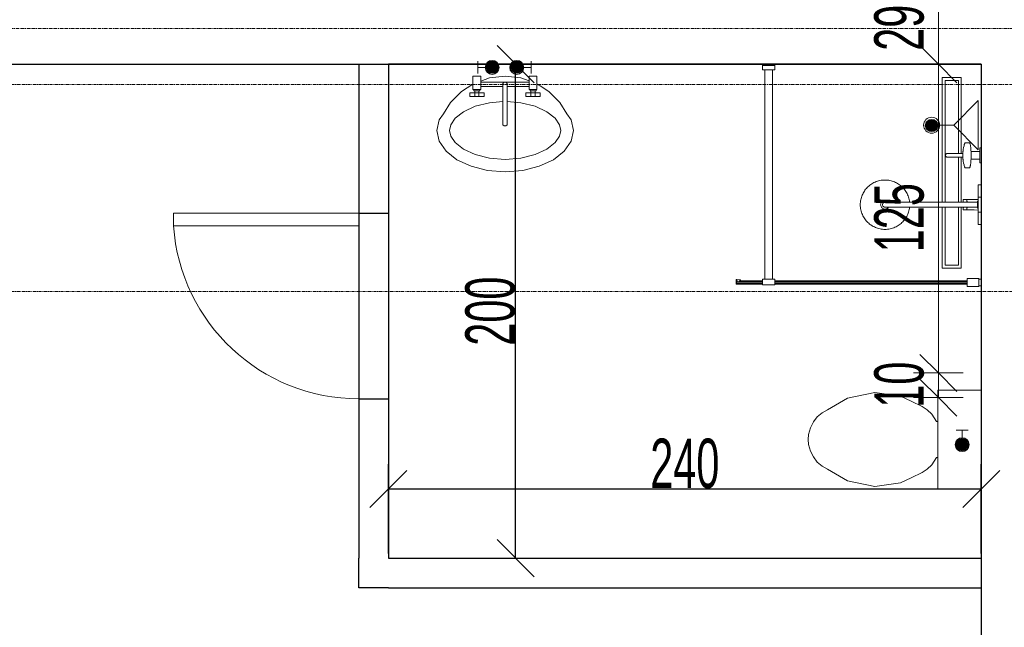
# Model space of a CAD drawing. Header units: millimetres. Extents: x -56965 to 15328, y -25411 to 16900.
# Tile 59 of 69: x -9156 to -5170, y -10734 to -8274. Entities that reach past the tile are written whole.
import ezdxf
from ezdxf.lldxf.tags import DXFTag

# ---------------------------------------------------------------- set-up
doc = ezdxf.new("R2010")
doc.units = ezdxf.units.MM
doc.linetypes.add('Linia siatki', pattern=[22.225, 12.7, -3.175, 3.175, -3.175])
for name, color, linetype, lineweight in [('A-ANNO-DIMS', 7, 'Continuous', 5), ('A-ANNO-DIMS-100', 7, 'Continuous', 5), ('A-DETL-GENF', 7, 'Continuous', 5), ('A-DOOR', 7, 'Continuous', 5), ('A-WALL', 7, 'Continuous', 5), ('IS_Odbiorniki', 7, 'SOLID', 18), ('P-SANR-FIXT', 7, 'Continuous', 5), ('S-GRID', 7, 'Continuous', 5)]:
    doc.layers.add(name, color=color, linetype=linetype, lineweight=lineweight)
doc.layers.add('Default', color=7, linetype='Continuous')
doc.layers.add('IS_Ciepła_woda', color=1, linetype='DASHDOT', lineweight=30, true_color=0xff0000)
doc.styles.add('Arial_4', font='arial.ttf', dxfattribs={"width": 0.6, "height": 200})
tags = doc.linetypes.add('DASHDOT', pattern=[20, 10, -5, 0, -5]).pattern_tags.tags
tags[10:11] = [DXFTag(74, 4), DXFTag(75, 0), DXFTag(340, '0'), DXFTag(46, 0.0), DXFTag(50, 0.0), DXFTag(44, 0.0), DXFTag(45, 0.0)]
tags[8:9] = [DXFTag(74, 4), DXFTag(75, 0), DXFTag(340, '0'), DXFTag(46, 0.0), DXFTag(50, 0.0), DXFTag(44, 0.0), DXFTag(45, 0.0)]
tags[6:7] = [DXFTag(74, 4), DXFTag(75, 0), DXFTag(340, '0'), DXFTag(46, 0.0), DXFTag(50, 0.0), DXFTag(44, 0.0), DXFTag(45, 0.0)]
tags[4:5] = [DXFTag(74, 4), DXFTag(75, 0), DXFTag(340, '0'), DXFTag(46, 0.0), DXFTag(50, 0.0), DXFTag(44, 0.0), DXFTag(45, 0.0)]
tags = doc.linetypes.add('SOLID', pattern=[10, 10, 0]).pattern_tags.tags
tags[6:7] = [DXFTag(74, 4), DXFTag(75, 0), DXFTag(340, '0'), DXFTag(46, 0.0), DXFTag(50, 0.0), DXFTag(44, 0.0), DXFTag(45, 0.0)]
tags[4:5] = [DXFTag(74, 4), DXFTag(75, 0), DXFTag(340, '0'), DXFTag(46, 0.0), DXFTag(50, 0.0), DXFTag(44, 0.0), DXFTag(45, 0.0)]
doc.dimstyles.new('standard_wielkość_otworów', dxfattribs={"dimscale": 304.8, "dimtxt": 204.05188, "dimasz": 0.492126, "dimexe": 0.328084, "dimexo": 0.0625, "dimgap": 0, "dimtad": 1, "dimdec": 0, "dimlfac": 0.1, "dimzin": 0, "dimdsep": 46, "dimtxsty": 'Arial_4', "dimblk1": 'OBLIQUE', "dimblk2": 'OBLIQUE', "dimsah": 1, "dimcen": 0.09, "dimazin": 0, "dimtfac": 1, "dimtdec": 4, "dimtix": 1, "dimtmove": 0, "dimatfit": 3, "dimfxl": 0.328084, "dimfxlon": 1, "dimtvp": 1, "dimtolj": 1, "dimtzin": 0, "dimarcsym": 2})

# ---------------------------------------------------------------- blocks, each defined once
blk = doc.blocks.new('DIMBLOCK250-PARTER')
at = {"layer": 'A-ANNO-DIMS-100', "color": 250, "true_color": 0x303030, "transparency": 16777216}
for p, q in [((-5437.1, -9704.4), (-5512.1, -9629.4)), ((-5437.1, -9704.4), (-5537.1, -9704.4)), ((-5437.1, -9804.4), (-5437.1, -9704.4)), ((-5437.1, -9704.4), (-5362.1, -9779.4)), ((-5437.1, -9704.4), (-5337.1, -9704.4)), ((-5437.1, -9804.4), (-5512.1, -9729.4)), ((-5437.1, -9804.4), (-5537.1, -9804.4)), ((-5437.1, -9804.4), (-5362.1, -9879.4)), ((-5437.1, -9804.4), (-5337.1, -9804.4))]:
    blk.add_line(p, q, dxfattribs=at)
at = {"layer": 'A-ANNO-DIMS-100', "color": 0, "transparency": 16777216, "insert": (-5696.7, -9845.4), "char_height": 200, "width": 218.492, "attachment_point": 1, "rotation": 90, "line_spacing_factor": 0.941778, "style": 'Arial_4'}
blk.add_mtext('10', dxfattribs=at)
blk = doc.blocks.new('_Oblique')
at = {"color": 0, "linetype": 'ByBlock', "lineweight": -2}
blk.add_line((-0.5, -0.5), (0.5, 0.5), dxfattribs=at)
blk = doc.blocks.new('DIMBLOCK251-PARTER')
at = {"layer": 'A-ANNO-DIMS-100', "color": 250, "true_color": 0x303030, "transparency": 16777216}
for p, q in [((-5437.1, -8454.4), (-5512.1, -8379.4)), ((-5437.1, -8454.4), (-5537.1, -8454.4)), ((-5437.1, -9704.4), (-5437.1, -8454.4)), ((-5437.1, -8454.4), (-5362.1, -8529.4)), ((-5437.1, -8454.4), (-5337.1, -8454.4)), ((-5437.1, -9704.4), (-5512.1, -9629.4)), ((-5437.1, -9704.4), (-5537.1, -9704.4)), ((-5437.1, -9704.4), (-5362.1, -9779.4)), ((-5437.1, -9704.4), (-5337.1, -9704.4))]:
    blk.add_line(p, q, dxfattribs=at)
at = {"layer": 'A-ANNO-DIMS-100', "color": 0, "transparency": 16777216, "insert": (-5696.7, -9216), "char_height": 200, "width": 327.739, "attachment_point": 1, "rotation": 90, "line_spacing_factor": 0.941778, "style": 'Arial_4'}
blk.add_mtext('125', dxfattribs=at)
blk = doc.blocks.new('DIMBLOCK252-PARTER')
at = {"layer": 'A-ANNO-DIMS-100', "color": 250, "true_color": 0x303030, "transparency": 16777216}
for p, q in [((-5437.1, -8164.4), (-5512.1, -8089.4)), ((-5437.1, -8164.4), (-5537.1, -8164.4)), ((-5437.1, -8454.4), (-5437.1, -8164.4)), ((-5437.1, -8164.4), (-5362.1, -8239.4)), ((-5437.1, -8164.4), (-5337.1, -8164.4)), ((-5437.1, -8454.4), (-5512.1, -8379.4)), ((-5437.1, -8454.4), (-5537.1, -8454.4)), ((-5437.1, -8454.4), (-5362.1, -8529.4)), ((-5437.1, -8454.4), (-5337.1, -8454.4))]:
    blk.add_line(p, q, dxfattribs=at)
at = {"layer": 'A-ANNO-DIMS-100', "color": 0, "transparency": 16777216, "insert": (-5696.7, -8400.4), "char_height": 200, "width": 218.492, "attachment_point": 1, "rotation": 90, "line_spacing_factor": 0.941778, "style": 'Arial_4'}
blk.add_mtext('29', dxfattribs=at)
blk = doc.blocks.new('Sanitary_Showers_Roca_T-500-Pack-Basic-Thermostatic - T-500 Pack Basic Thermostatic-822852-Rzut Parteru')
at = {"layer": 'A-DETL-GENF'}
for p, q in [((63, 0), (-4.7, 0)), ((-4.7, 0), (-4.7, -13)), ((85.3, 0), (63, 0)), ((155.3, 0), (85.3, 0)), ((-123.6, -0.1), (-154.7, -0.1)), ((-154.7, -0.1), (-154.7, -6.1)), ((-154.7, -6.1), (-140.7, -6.1)), ((-140.7, -6.1), (-140.7, -41.5)), ((-140.7, -6.1), (-108.7, -6.1)), ((-94.7, -0.1), (-123.6, -0.1)), ((-108.7, -41.5), (-108.7, -6.1)), ((-108.7, -6.1), (-94.7, -6.1)), ((-94.7, -6.1), (-94.7, -0.1)), ((-4.7, -13), (53.8, -13)), ((45.3, -0.1), (45.3, -12.1)), ((45.3, -12.1), (105.3, -12.1)), ((53.8, -13), (54, -29.1)), ((53.8, -13), (61.3, -13)), ((54, -29.1), (54, -31.8)), ((54, -31.8), (54.3, -52.5)), ((61.3, -12.1), (61.3, -14.6)), ((61.3, -14.6), (89.3, -14.6)), ((65, -14.6), (65, -73.3)), ((89.3, -12.1), (75.3, -12.1)), ((85.6, -73.3), (85.6, -14.6)), ((89.3, -14.6), (89.3, -12.1)), ((96.8, -13), (89.3, -13)), ((96.3, -52.5), (96.5, -31.8)), ((96.5, -29.1), (96.8, -13)), ((96.5, -31.8), (96.5, -29.1)), ((96.8, -13), (155.3, -13)), ((105.3, -12.1), (105.3, -0.1)), ((155.3, -13), (155.3, 0)), ((-174.7, -47), (-175.3, -48)), ((-175.3, -48), (-175.3, -65.1)), ((-175.3, -65.1), (-174.7, -66.2)), ((-173.9, -46.4), (-174.7, -47)), ((-174.7, -66.2), (-173.9, -66.7)), ((-172.8, -45.9), (-173.9, -46.4)), ((-173.9, -66.7), (-172.8, -67.2)), ((-171.4, -45.4), (-172.8, -45.9)), ((-172.8, -67.2), (-171.4, -67.7)), ((-169.8, -44.9), (-171.4, -45.4)), ((-171.4, -67.7), (-169.8, -68.2)), ((-167.8, -44.5), (-169.8, -44.9)), ((-169.8, -68.2), (-167.8, -68.7)), ((-165.6, -44), (-167.8, -44.5)), ((-167.8, -68.7), (-165.5, -69.1)), ((-163.2, -43.6), (-165.6, -44)), ((-165.5, -69.1), (-164, -69.6)), ((-164, -69.6), (-163.1, -69.8)), ((-160.5, -43.2), (-163.2, -43.6)), ((-163.1, -69.8), (-156.8, -71.3)), ((-157.6, -42.8), (-160.5, -43.2)), ((-154.4, -42.5), (-157.6, -42.8)), ((-156.8, -71.3), (-155.8, -71.5)), ((-155.8, -71.5), (-154.8, -71.7)), ((-154.8, -71.7), (-149.8, -72.7)), ((-151.1, -42.2), (-154.4, -42.5)), ((-147.7, -41.9), (-151.1, -42.2)), ((-149.8, -72.7), (-148.9, -72.8)), ((-148.9, -72.8), (-147.9, -73)), ((-147.9, -73), (-146.8, -73.1)), ((-144.1, -41.7), (-147.7, -41.9)), ((-146.8, -73.1), (-142.4, -73.8)), ((-140.7, -41.5), (-144.1, -41.7)), ((-142.4, -73.8), (-141.6, -73.9)), ((-141.6, -73.9), (-140.6, -74)), ((-134.3, -41.3), (-140.7, -41.5)), ((-140.6, -74), (-139.6, -74.1)), ((-139.6, -74.1), (-138.6, -74.2)), ((-138.6, -74.2), (-137.6, -74.3)), ((-137.6, -74.3), (-136.5, -74.3)), ((-136.5, -74.3), (-133.6, -74.6)), ((-127.9, -41.2), (-134.3, -41.3)), ((-133.6, -74.6), (-132.8, -74.6)), ((-132.8, -74.6), (-131.7, -74.7)), ((-131.7, -74.7), (-131.7, -80.5)), ((-131.7, -74.7), (-128.9, -74.8)), ((-128.9, -74.8), (-126.1, -74.9)), ((-121.5, -41.2), (-127.9, -41.2)), ((-126.1, -74.9), (-123.3, -74.9)), ((-123.3, -74.9), (-120.5, -74.8)), ((-115.1, -41.3), (-121.5, -41.2)), ((-120.5, -74.8), (-117.7, -74.7)), ((-117.7, -74.7), (-116.7, -74.6)), ((-117.7, -109.6), (-117.7, -74.7)), ((-116.7, -74.6), (-115.8, -74.6)), ((-115.8, -74.6), (-112.9, -74.3)), ((-108.7, -41.5), (-115.1, -41.3)), ((-112.9, -74.3), (-111.8, -74.3)), ((-111.8, -74.3), (-110.8, -74.2)), ((-110.8, -74.2), (-109.8, -74.1)), ((-109.8, -74.1), (-108.8, -74)), ((-108.8, -74), (-107.9, -73.9)), ((-105.4, -41.7), (-108.7, -41.5)), ((-107.9, -73.9), (-107, -73.7)), ((-107, -73.7), (-102.6, -73.1)), ((-101.8, -41.9), (-105.4, -41.7)), ((-102.6, -73.1), (-101.5, -73)), ((-98.3, -42.2), (-101.8, -41.9)), ((-101.5, -73), (-100.5, -72.8)), ((-100.5, -72.8), (-99.6, -72.7)), ((-99.6, -72.7), (-94.7, -71.7)), ((-95, -42.5), (-98.3, -42.2)), ((-91.9, -42.8), (-95, -42.5)), ((-94.7, -71.7), (-93.6, -71.5)), ((-93.6, -71.5), (-92.6, -71.3)), ((-92.6, -71.3), (-86.4, -69.8)), ((-89, -43.2), (-91.9, -42.8)), ((-86.3, -43.6), (-89, -43.2)), ((-86.4, -69.8), (-85.4, -69.5)), ((-83.8, -44), (-86.3, -43.6)), ((-85.4, -69.5), (-83.9, -69.1)), ((-83.9, -69.1), (-81.6, -68.6)), ((-81.6, -44.4), (-83.8, -44)), ((-79.7, -44.9), (-81.6, -44.4)), ((-81.6, -68.6), (-79.6, -68.2)), ((-78, -45.4), (-79.7, -44.9)), ((-79.6, -68.2), (-78, -67.7)), ((-76.6, -45.9), (-78, -45.4)), ((-78, -67.7), (-76.6, -67.2)), ((-75.5, -46.4), (-76.6, -45.9)), ((-76.6, -67.2), (-75.5, -66.7)), ((-74.8, -46.9), (-75.5, -46.4)), ((-75.5, -66.7), (-74.8, -66.1)), ((-74.1, -48), (-74.8, -46.9)), ((-74.8, -66.1), (-74.1, -65.1)), ((-74.1, -65.1), (-74.1, -48)), ((54.3, -52.5), (54.7, -73.3)), ((54.4, -57.9), (65, -57.9)), ((54.7, -73.3), (65, -73.3)), ((60.3, -57.9), (59.5, -57.9)), ((60.3, -73.2), (59.5, -73.3)), ((61.1, -57.8), (60.3, -57.9)), ((61.1, -73.1), (60.3, -73.2)), ((61.9, -57.6), (61.1, -57.8)), ((61.9, -73), (61.1, -73.1)), ((62.6, -57.4), (61.9, -57.6)), ((62.6, -72.8), (61.9, -73)), ((63.4, -57.2), (62.6, -57.4)), ((63.4, -72.6), (62.6, -72.8)), ((64.2, -57), (63.4, -57.2)), ((64.2, -72.3), (63.4, -72.6)), ((65, -56.7), (64.2, -57)), ((65, -72.1), (64.2, -72.3)), ((65, -73.3), (64.8, -290.3)), ((86.4, -56.9), (85.6, -56.7)), ((85.6, -57.9), (96.2, -57.9)), ((86.4, -72.3), (85.6, -72)), ((85.6, -290.3), (85.6, -73.3)), ((85.6, -73.3), (95.8, -73.3)), ((87.2, -57.2), (86.4, -56.9)), ((87.2, -72.5), (86.4, -72.3)), ((88, -57.4), (87.2, -57.2)), ((88, -72.7), (87.2, -72.5)), ((88.8, -57.6), (88, -57.4)), ((88.8, -72.9), (88, -72.7)), ((89.6, -57.8), (88.8, -57.6)), ((89.6, -73.1), (88.8, -72.9)), ((90.4, -57.9), (89.6, -57.8)), ((90.4, -73.2), (89.6, -73.1)), ((91.3, -57.9), (90.4, -57.9)), ((91.3, -73.3), (90.4, -73.2)), ((95.8, -73.3), (96.3, -52.5)), ((-131.7, -80.5), (-131.7, -86)), ((-131.7, -86), (-131.7, -88.8)), ((-131.7, -88.8), (-131.7, -91.8)), ((-131.7, -91.8), (-131.7, -96.5)), ((-131.7, -96.5), (-131.7, -101.5)), ((-131.7, -101.5), (-131.7, -116.3)), ((-131.7, -116.3), (-131.7, -138.6)), ((-117.7, -121.5), (-117.7, -109.6)), ((-131.7, -138.6), (-131.5, -139.9)), ((-131.5, -139.9), (-131.1, -141.1)), ((-131.1, -141.1), (-130.4, -142.3)), ((-130.4, -142.3), (-129.5, -143.4)), ((-129.5, -143.4), (-127.2, -144.9)), ((-127.2, -144.9), (-126, -145.3)), ((-126, -145.3), (-124.7, -145.5)), ((-124.7, -145.5), (-123.4, -145.3)), ((-123.4, -145.3), (-122.1, -144.9)), ((-122.1, -144.9), (-119.9, -143.3)), ((-119.9, -143.3), (-119, -142.3)), ((-119, -142.3), (-118.3, -141.1)), ((-118.3, -141.1), (-117.8, -139.9)), ((-117.8, -139.9), (-117.7, -138.6)), ((-117.7, -130.3), (-117.7, -121.5)), ((-117.7, -136.7), (-117.7, -130.3)), ((-117.7, -138.6), (-117.7, -136.7)), ((6.4, -317.2), (3.1, -320.6)), ((10, -314.1), (6.4, -317.2)), ((13.7, -311), (10, -314.1)), ((17.6, -308.1), (13.7, -311)), ((21.7, -305.3), (17.6, -308.1)), ((26, -302.8), (21.7, -305.3)), ((30.4, -300.4), (26, -302.8)), ((35, -298.2), (30.4, -300.4)), ((39.7, -296.3), (35, -298.2)), ((44.6, -294.6), (39.7, -296.3)), ((49.5, -293.1), (44.6, -294.6)), ((54.6, -291.9), (49.5, -293.1)), ((59.6, -291), (54.6, -291.9)), ((64.8, -290.3), (59.6, -291)), ((65, -290.3), (65, -385.5)), ((90.3, -290.9), (85.6, -290.3)), ((85.6, -385.5), (85.6, -290.3)), ((95.3, -291.8), (90.3, -290.9)), ((100.2, -292.9), (95.3, -291.8)), ((104.9, -294.3), (100.2, -292.9)), ((109.5, -295.8), (104.9, -294.3)), ((114, -297.6), (109.5, -295.8)), ((118.4, -299.5), (114, -297.6)), ((122.5, -301.6), (118.4, -299.5)), ((126.6, -303.9), (122.5, -301.6)), ((130.4, -306.3), (126.6, -303.9)), ((134.1, -308.9), (130.4, -306.3)), ((137.6, -311.6), (134.1, -308.9)), ((141.1, -314.5), (137.6, -311.6)), ((144.5, -317.6), (141.1, -314.5)), ((147.8, -320.9), (144.5, -317.6)), ((-18.7, -355.5), (-20.2, -360.1)), ((-16.9, -351), (-18.7, -355.5)), ((-15, -346.7), (-16.9, -351)), ((-12.8, -342.5), (-15, -346.7)), ((-10.6, -338.5), (-12.8, -342.5)), ((-8.2, -334.6), (-10.6, -338.5)), ((-5.6, -331), (-8.2, -334.6)), ((-2.9, -327.4), (-5.6, -331)), ((0, -324), (-2.9, -327.4)), ((3.1, -320.6), (0, -324)), ((151, -324.4), (147.8, -320.9)), ((154.1, -328.2), (151, -324.4)), ((157, -332.1), (154.1, -328.2)), ((159.7, -336.2), (157, -332.1)), ((162.3, -340.5), (159.7, -336.2)), ((164.7, -344.9), (162.3, -340.5)), ((166.8, -349.5), (164.7, -344.9)), ((168.8, -354.2), (166.8, -349.5)), ((170.5, -359.1), (168.8, -354.2)), ((-24.6, -384.8), (-24.7, -390)), ((-24.7, -390), (-24.6, -395.1)), ((-24.2, -379.7), (-24.6, -384.8)), ((-24.6, -395.1), (-24.2, -400.3)), ((-23.6, -374.7), (-24.2, -379.7)), ((-22.7, -369.8), (-23.6, -374.7)), ((-21.6, -364.9), (-22.7, -369.8)), ((-20.2, -360.1), (-21.6, -364.9)), ((58.2, -386.3), (57.8, -388.8)), ((57.8, -388.8), (57.9, -391.4)), ((57.9, -391.4), (58.3, -393.9)), ((58.9, -383.8), (58.2, -386.3)), ((58.3, -393.9), (59.1, -396.4)), ((59.9, -381.4), (58.9, -383.8)), ((59.1, -396.4), (60.3, -398.7)), ((61.3, -379.3), (59.9, -381.4)), ((63, -377.3), (61.3, -379.3)), ((65, -375.6), (63, -377.3)), ((65, -385.5), (65.3, -392.3)), ((65.3, -392.3), (69, -397.9)), ((69, -397.9), (75.3, -400.1)), ((75.3, -400.1), (81.6, -397.9)), ((81.6, -397.9), (85.3, -392.3)), ((85.3, -392.3), (85.6, -385.5)), ((87.6, -377.3), (85.6, -375.6)), ((89.3, -379.3), (87.6, -377.3)), ((90.7, -381.4), (89.3, -379.3)), ((90.3, -398.7), (91.5, -396.4)), ((91.7, -383.8), (90.7, -381.4)), ((91.5, -396.4), (92.3, -393.9)), ((92.4, -386.3), (91.7, -383.8)), ((92.3, -393.9), (92.7, -391.4)), ((92.8, -388.8), (92.4, -386.3)), ((92.7, -391.4), (92.8, -388.8)), ((171.9, -364), (170.5, -359.1)), ((173.1, -369), (171.9, -364)), ((174.1, -374.1), (173.1, -369)), ((174.7, -379.3), (174.1, -374.1)), ((175.1, -384.4), (174.7, -379.3)), ((174.8, -399.8), (175.2, -394.7)), ((175.3, -389.6), (175.1, -384.4)), ((175.2, -394.7), (175.3, -389.6)), ((-24.2, -400.3), (-23.5, -405.4)), ((-23.5, -405.4), (-22.5, -410.5)), ((-22.5, -410.5), (-21.3, -415.5)), ((-21.3, -415.5), (-19.9, -420.5)), ((-19.9, -420.5), (-18.2, -425.3)), ((-18.2, -425.3), (-16.2, -430)), ((-16.2, -430), (-14.1, -434.6)), ((-14.1, -434.6), (-11.7, -439.1)), ((60.3, -398.7), (61.7, -400.8)), ((61.7, -400.8), (63.5, -402.7)), ((63.5, -402.7), (65.5, -404.3)), ((65.5, -404.3), (67.8, -405.6)), ((67.8, -405.6), (70.2, -406.5)), ((70.2, -406.5), (72.7, -407.1)), ((72.7, -407.1), (75.3, -407.3)), ((75.3, -407.3), (77.9, -407.1)), ((77.9, -407.1), (80.4, -406.5)), ((80.4, -406.5), (82.8, -405.6)), ((82.8, -405.6), (85, -404.3)), ((85, -404.3), (87.1, -402.7)), ((87.1, -402.7), (88.8, -400.8)), ((88.8, -400.8), (90.3, -398.7)), ((161.1, -441), (163.4, -437)), ((163.4, -437), (165.5, -432.8)), ((165.5, -432.8), (167.5, -428.5)), ((167.5, -428.5), (169.2, -424)), ((169.2, -424), (170.8, -419.4)), ((170.8, -419.4), (172.1, -414.6)), ((172.1, -414.6), (173.3, -409.8)), ((173.3, -409.8), (174.2, -404.8)), ((174.2, -404.8), (174.8, -399.8)), ((-11.7, -439.1), (-9.1, -443.3)), ((-9.1, -443.3), (-6.4, -447.5)), ((-6.4, -447.5), (-3.5, -451.4)), ((-3.5, -451.4), (-0.4, -455.1)), ((-0.4, -455.1), (2.8, -458.6)), ((2.8, -458.6), (6.1, -461.9)), ((6.1, -461.9), (9.5, -465.1)), ((9.5, -465.1), (13, -468)), ((13, -468), (16.5, -470.7)), ((16.5, -470.7), (20.2, -473.2)), ((20.2, -473.2), (24, -475.6)), ((24, -475.6), (28, -477.9)), ((28, -477.9), (32.2, -480)), ((120.2, -479.1), (124.6, -476.8)), ((124.6, -476.8), (128.9, -474.2)), ((128.9, -474.2), (133, -471.4)), ((133, -471.4), (136.9, -468.5)), ((136.9, -468.5), (140.6, -465.5)), ((140.6, -465.5), (144.1, -462.3)), ((144.1, -462.3), (147.5, -459)), ((147.5, -459), (150.6, -455.6)), ((150.6, -455.6), (153.5, -452.1)), ((153.5, -452.1), (156.2, -448.5)), ((156.2, -448.5), (158.7, -444.9)), ((158.7, -444.9), (161.1, -441)), ((32.2, -480), (36.6, -482)), ((36.6, -482), (41, -483.7)), ((41, -483.7), (45.7, -485.3)), ((45.7, -485.3), (50.4, -486.6)), ((50.4, -486.6), (55.3, -487.7)), ((55.3, -487.7), (60.2, -488.6)), ((60.2, -488.6), (65.3, -489.3)), ((65.3, -489.3), (70.4, -489.6)), ((70.4, -489.6), (75.5, -489.8)), ((75.5, -489.8), (80.6, -489.6)), ((80.6, -489.6), (85.8, -489.2)), ((85.8, -489.2), (90.9, -488.5)), ((90.9, -488.5), (96, -487.6)), ((96, -487.6), (101.1, -486.4)), ((101.1, -486.4), (106, -484.9)), ((106, -484.9), (110.8, -483.2)), ((110.8, -483.2), (115.6, -481.3)), ((115.6, -481.3), (120.2, -479.1))]:
    blk.add_line(p, q, dxfattribs=at)
blk = doc.blocks.new('Plumbing_Drainage_Roca_IN-WALL-950-IN-DRAIN-CHANNEL-Installatio - IN-WALL 950 IN-DRAIN CHANNEL - Installation drainage kit-V29-Rzut Parteru')
at = {"layer": 'A-DETL-GENF'}
for p, q in [((-385.7, 39.3), (-385.7, -38.1)), ((-78, 39.3), (-385.7, 39.3)), ((-78, 39.3), (-385.7, 39.3)), ((-385.7, 39.3), (-385.7, -38.1)), ((-78, 27.3), (-373.4, 27.3)), ((-373.4, 27.3), (-373.4, -26)), ((118.7, 39.3), (-63.9, 39.3)), ((118.7, 39.3), (-63.9, 39.3)), ((118.7, 27.3), (-63.9, 27.3)), ((385.8, 39.3), (139.3, 39.3)), ((385.8, 39.3), (139.3, 39.3)), ((373.6, 27.3), (139.3, 27.3)), ((373.6, -26), (373.6, 27.3)), ((385.8, -38.1), (385.8, 39.3)), ((385.8, -38.1), (385.8, 39.3)), ((-385.7, -38.1), (118.6, -38.1)), ((-385.7, -38.1), (118.6, -38.1)), ((-373.4, -26), (118.7, -26)), ((139.3, -26), (373.6, -26)), ((139.3, -38.1), (385.8, -38.1)), ((139.3, -38.1), (385.8, -38.1))]:
    blk.add_line(p, q, dxfattribs=at)
blk = doc.blocks.new('Sanitary_Shower-screens_Shower-wall-Square_100_GB51SRWL10 _1_ - 1000 mm_ Chromed Profiles-830542-Rzut Parteru')
at = {"layer": 'P-SANR-FIXT', "color": 13, "true_color": 0xcb6b69}
for p, q in [((11, 898), (1, 898)), ((11, 899), (11, 898)), ((11, 898), (11, 870)), ((56.5, 900), (12, 900)), ((58, 869.5), (58, 898.5)), ((837, 890.5), (58, 890.5)), ((58, 890.5), (58, 877.5)), ((837, 887), (58, 887)), ((58, 887), (58, 881)), ((58, 881), (837, 881)), ((58, 877.5), (837, 877.5)), ((887, 893), (837, 893)), ((837, 893), (837, 870)), ((887, 870), (887, 893)), ((993.5, 890.5), (887, 890.5)), ((991.5, 887), (887, 887)), ((887, 881), (991.5, 881)), ((887, 877.5), (981.3, 877.5)), ((981.1, 876.9), (978.3, 877.2)), ((980, 888.6), (979.9, 887.1)), ((979.9, 887.1), (991.8, 888.3)), ((991.8, 879.7), (979.9, 880.9)), ((979.9, 880.9), (979.9, 879.8)), ((979.9, 879.8), (981.8, 879.6)), ((991.4, 889.5), (980, 888.6)), ((981.8, 879.6), (981.1, 876.9)), ((988.9, 876), (989.6, 878.9)), ((989.3, 877.5), (993.5, 877.5)), ((989.6, 878.9), (991.3, 878.6)), ((991.5, 881), (991.5, 887)), ((991.8, 888.3), (991.8, 879.7)), ((993, 880.1), (993, 888)), ((993.5, 877.5), (993.5, 890.5)), ((1, 870), (11, 870)), ((11, 870), (11, 869)), ((12, 868), (56.5, 868)), ((837, 870), (887, 870)), ((846.5, 870), (846.5, 23)), ((877.5, 23), (877.5, 870)), ((977.8, 872.6), (991.1, 871.2)), ((991.5, 875.7), (988.9, 876)), ((846.5, 23), (837, 23)), ((837, 23), (837, 0)), ((837, 0), (887, 0)), ((838, 6), (888, 6)), ((846.5, 23), (877.5, 23)), ((887, 23), (877.5, 23)), ((887, 0), (887, 23))]:
    blk.add_line(p, q, dxfattribs=at)
for centre, radius, start, end in [((12, 899), 1, 90, 180), ((56.5, 898.5), 1.5, 0, 90), ((978, 874.9), 2.29, 83.0727, 263.758), ((991.5, 880.1), 1.52, 261.8239, 359.9691), ((991.5, 888), 1.51, 2.4505, 94.355), ((12, 869), 1, 180, 270), ((56.5, 869.5), 1.5, 270, 360), ((991.3, 873.5), 2.28, 263.758, 84.1208)]:
    blk.add_arc(centre, radius, start, end, dxfattribs=at)
blk = doc.blocks.new('A$C4DF32C06')
at = {"layer": 'IS_Odbiorniki', "ltscale": 10}
h = blk.add_hatch(color=256, dxfattribs=at)
h.dxf.hatch_style = 1
edge = h.paths.add_edge_path()
edge.add_arc((28.2, 28.2), 28.2, 0, 360)
for points in [[(56.5, 28.2), (86.6, 28.2), (86.6, 52.7)], [(56.5, 28.2), (86.6, 28.2), (86.6, 3.8)]]:
    blk.add_lwpolyline(points, dxfattribs=at)
blk.add_circle((28.2, 28.2), 28.2, dxfattribs=at)
blk = doc.blocks.new('M_Jednoskrzydłowe płytowe - 75-1438897-PARTER')
at = {"layer": 'A-DOOR'}
for p, q in [((324, -150), (324, -900)), ((375, -150), (324, -150)), ((375, -150), (375, -900)), ((375, -900), (324, -900))]:
    blk.add_line(p, q, dxfattribs=at)
blk.add_arc((375, -150), 751.7, 180, 266.1097, dxfattribs=at)
blk = doc.blocks.new('*D603')
at = {"layer": 'A-ANNO-DIMS', "color": 0, "lineweight": -2, "transparency": 16777216}
for p, q in [((-7663.4, -10435.4), (-7663.4, -10074)), ((-5263.4, -10435.4), (-5263.4, -10074)), ((-7663.4, -10174), (-5263.4, -10174))]:
    blk.add_line(p, q, dxfattribs=at)
at = {"layer": 'Defpoints', "color": 0, "transparency": 16777216}
for p in [(-5263.4, -10174), (-7663.4, -10454.4), (-5263.4, -10454.4)]:
    blk.add_point(p, dxfattribs=at)
at = {"layer": 'A-ANNO-DIMS', "color": 0, "lineweight": -2, "transparency": 16777216, "xscale": 150, "yscale": 150, "zscale": 150, "rotation": 180}
blk.add_blockref('_Oblique', (-7663.4, -10174), dxfattribs=at)
at = {"layer": 'A-ANNO-DIMS', "color": 0, "lineweight": -2, "transparency": 16777216, "xscale": 150, "yscale": 150, "zscale": 150}
blk.add_blockref('_Oblique', (-5263.4, -10174), dxfattribs=at)
at = {"layer": 'A-ANNO-DIMS', "color": 0, "transparency": 16777216, "insert": (-6463.4, -10071.9), "char_height": 200, "attachment_point": 5, "style": 'Arial_4'}
blk.add_mtext('\\A1;240', dxfattribs=at)
blk = doc.blocks.new('*D604')
at = {"layer": 'A-ANNO-DIMS', "color": 0, "lineweight": -2, "transparency": 16777216}
for p, q in [((-7644.4, -8454.4), (-7048.7, -8454.4)), ((-7148.7, -10454.4), (-7148.7, -8454.4)), ((-7644.4, -10454.4), (-7048.7, -10454.4))]:
    blk.add_line(p, q, dxfattribs=at)
at = {"layer": 'Defpoints', "color": 0, "transparency": 16777216}
for p in [(-7663.4, -8454.4), (-7148.7, -8454.4), (-7663.4, -10454.4)]:
    blk.add_point(p, dxfattribs=at)
at = {"layer": 'A-ANNO-DIMS', "color": 0, "lineweight": -2, "transparency": 16777216, "xscale": 150, "yscale": 150, "zscale": 150}
for p, rotation in [((-7148.7, -8454.4), 90), ((-7148.7, -10454.4), 270)]:
    blk.add_blockref('_Oblique', p, dxfattribs=dict(at, rotation=rotation))
at = {"layer": 'A-ANNO-DIMS', "color": 0, "transparency": 16777216, "insert": (-7250.8, -9454.4), "char_height": 200, "attachment_point": 5, "rotation": 90, "style": 'Arial_4'}
blk.add_mtext('\\A1;200', dxfattribs=at)

msp = doc.modelspace()

# ---------------------------------------------------------------- hatches: boundary and pattern name
at = {"true_color": 0xed1f24}
h = msp.add_hatch(color=240, dxfattribs=at)
h.dxf.hatch_style = 1
edge = h.paths.add_edge_path()
edge.add_arc((-7242.77194, -8466.74458), 24.46739, 0, 360)
h = msp.add_hatch(color=240, dxfattribs=at)
h.dxf.hatch_style = 1
edge = h.paths.add_edge_path()
edge.add_arc((-7143.11457, -8466.17392), 24.46739, 0, 360)
h = msp.add_hatch(color=240, dxfattribs=at)
h.dxf.hatch_style = 1
edge = h.paths.add_edge_path()
edge.add_arc((-5464.22917, -8702.71619), 24.46739, 0, 360)
h = msp.add_hatch(color=240, dxfattribs=at)
h.dxf.hatch_style = 1
edge = h.paths.add_edge_path()
edge.add_arc((-5341.08313, -9994.8339), 24.46739, 0, 360)

# ---------------------------------------------------------------- linework, layer by layer
for p, q in [((-7783.41602, -8454.40745), (-7783.41602, -10454.40745)), ((-5263.41602, -8454.40745), (-7663.41602, -8454.40745)), ((-7663.41602, -8454.40745), (-7663.41602, -10454.40745)), ((-7783.41602, -9057.67088), (-7663.41602, -9057.67088)), ((-7783.41602, -9809.36234), (-7663.41602, -9809.36234)), ((-7783.41602, -10574.40745), (-7783.41602, -10454.40745)), ((-7663.41602, -10454.40745), (-5263.41602, -10454.40745)), ((-7663.41602, -10574.40745), (-7783.41602, -10574.40745)), ((-7663.41602, -10574.40745), (-5263.41602, -10574.40745))]:
    msp.add_line(p, q)
at = {"color": 240, "true_color": 0xed1f24}
for centre in [(-7242.77194, -8466.74458), (-7143.11457, -8466.17392), (-5464.22917, -8702.71619), (-5341.08313, -9994.8339)]:
    msp.add_circle(centre, 24.46739, dxfattribs=at)
at = {"layer": 'A-WALL', "lineweight": 25}
for p, q in [((-9430.74084, -8454.40745), (-7736.0912, -8454.40745)), ((-7736.0912, -8454.40745), (-5263.41602, -8454.40745)), ((-5263.41602, -8454.40745), (-5263.41602, -9804.40745)), ((-5263.41602, -9804.40745), (-5263.41602, -13284.40745))]:
    msp.add_line(p, q, dxfattribs=at)
at = {"layer": 'Default', "color": 7, "lineweight": 15, "ltscale": 35, "transparency": 33554687}
for p, q in [((-7289.68567, -8503.00866), (-7321.08879, -8503.00866)), ((-7321.08879, -8503.00866), (-7321.08879, -8557.2367)), ((-7289.68567, -8503.00866), (-7289.68567, -8557.2367)), ((-7253.74503, -8510.08453), (-7289.68567, -8522.63731)), ((-7289.68567, -8527.75812), (-7191.556, -8527.75812)), ((-7190.73192, -8503.00866), (-7253.74503, -8510.08453)), ((-7200.70903, -8527.75812), (-7195.34744, -8527.75812)), ((-7200.70903, -8532.47028), (-7195.34744, -8527.75812)), ((-7195.34744, -8527.75812), (-7187.76796, -8527.75812)), ((-7191.556, -8527.75812), (-7093.42972, -8527.75812)), ((-7127.7222, -8510.08453), (-7190.73192, -8503.00866)), ((-7187.76796, -8527.75812), (-7182.40637, -8527.75812)), ((-7187.76796, -8527.75812), (-7182.40637, -8532.47028)), ((-7093.42972, -8522.06927), (-7127.7222, -8510.08453)), ((-7062.0266, -8503.00866), (-7093.42972, -8503.00866)), ((-7093.42972, -8557.2367), (-7093.42972, -8503.00866)), ((-7062.0266, -8557.2367), (-7062.0266, -8503.00866)), ((-7367.32531, -8564.68731), (-7412.21889, -8609.4571)), ((-7321.08879, -8535.68859), (-7367.32531, -8564.68731)), ((-7321.08879, -8557.2367), (-7317.87048, -8557.2367)), ((-7317.87048, -8557.2367), (-7293.46354, -8557.2367)), ((-7317.87048, -8557.2367), (-7317.87048, -8562.39312)), ((-7317.87048, -8562.39312), (-7313.91966, -8562.39312)), ((-7297.41097, -8562.39312), (-7313.91966, -8562.39312)), ((-7313.91966, -8562.39312), (-7313.91966, -8570.39481)), ((-7297.41097, -8562.39312), (-7297.41097, -8570.39481)), ((-7297.41097, -8562.39312), (-7293.46354, -8562.39312)), ((-7293.46354, -8562.39312), (-7293.46354, -8557.2367)), ((-7293.46354, -8557.2367), (-7289.68567, -8557.2367)), ((-7289.68567, -8544.52454), (-7200.70903, -8544.52454)), ((-7200.70903, -8677.99967), (-7200.70903, -8532.47028)), ((-7182.40637, -8532.47028), (-7182.40637, -8544.52454)), ((-7182.40637, -8699.424), (-7182.40637, -8544.52454)), ((-7182.40637, -8544.52454), (-7093.42972, -8544.52454)), ((-7093.42972, -8557.2367), (-7090.20802, -8557.2367)), ((-7090.20802, -8557.2367), (-7090.20802, -8562.39312)), ((-7090.20802, -8557.2367), (-7065.80278, -8557.2367)), ((-7065.80278, -8562.39312), (-7090.20802, -8562.39312)), ((-7086.26059, -8562.39312), (-7086.26059, -8570.39481)), ((-7069.19574, -8562.39312), (-7069.19574, -8570.39481)), ((-7065.80278, -8562.39312), (-7065.80278, -8557.2367)), ((-7065.80278, -8557.2367), (-7062.0266, -8557.2367)), ((-7056.58701, -8538.07096), (-7062.0266, -8534.65765)), ((-7049.01092, -8542.81873), (-7056.58701, -8538.07096)), ((-7014.13854, -8564.68731), (-7049.01092, -8542.81873)), ((-6969.24496, -8609.4571), (-7014.13854, -8564.68731)), ((-7412.21889, -8609.4571), (-7440.91917, -8654.97467)), ((-7313.91966, -8570.39481), (-7334.10447, -8570.39481)), ((-7334.10447, -8570.39481), (-7334.10447, -8585.32994)), ((-7334.10447, -8585.32994), (-7313.91966, -8585.32994)), ((-7297.41097, -8570.39481), (-7313.91966, -8570.39481)), ((-7313.91966, -8570.39481), (-7313.91966, -8585.32994)), ((-7313.91966, -8585.32994), (-7297.41097, -8585.32994)), ((-7276.32069, -8570.39481), (-7297.41097, -8570.39481)), ((-7297.41097, -8570.39481), (-7297.41097, -8585.32994)), ((-7297.41097, -8585.32994), (-7276.32069, -8585.32994)), ((-7276.32069, -8585.32994), (-7276.32069, -8570.39481)), ((-7254.07399, -8610.5067), (-7200.6039, -8606.11501)), ((-7182.40637, -8606.11501), (-7127.33899, -8610.52366)), ((-7086.26059, -8570.39481), (-7106.7947, -8570.39481)), ((-7106.7947, -8570.39481), (-7106.7947, -8585.32994)), ((-7106.7947, -8585.32994), (-7086.21989, -8585.32994)), ((-7086.21989, -8570.39481), (-7086.26059, -8570.39481)), ((-7069.19574, -8570.39481), (-7086.21989, -8570.39481)), ((-7086.21989, -8570.39481), (-7086.21989, -8585.32994)), ((-7086.21989, -8585.32994), (-7069.19574, -8585.32994)), ((-7069.19574, -8585.32994), (-7069.19574, -8570.39481)), ((-7049.01092, -8570.39481), (-7069.19574, -8570.39481)), ((-7069.19574, -8585.32994), (-7049.01092, -8585.32994)), ((-7049.01092, -8585.32994), (-7049.01092, -8570.39481)), ((-6940.54468, -8654.97467), (-6969.24496, -8609.4571)), ((-7393.09215, -8673.60798), (-7359.75261, -8647.25785)), ((-7359.75261, -8647.25785), (-7312.13246, -8625.08575)), ((-7312.13246, -8625.08575), (-7254.07399, -8610.5067)), ((-7127.33899, -8610.52366), (-7069.33478, -8625.08575)), ((-7069.33478, -8625.08575), (-7021.71123, -8647.25785)), ((-7021.71123, -8647.25785), (-6988.3717, -8673.60798)), ((-7467.10653, -8722.9119), (-7457.68898, -8679.52913)), ((-7457.68898, -8679.52913), (-7440.91917, -8654.97467)), ((-7410.89969, -8699.67325), (-7393.09215, -8673.60798)), ((-7200.70903, -8699.424), (-7200.70903, -8677.99967)), ((-6988.3717, -8673.60798), (-6970.56755, -8699.67325)), ((-6940.54468, -8654.97467), (-6923.77487, -8679.52913)), ((-6923.77487, -8679.52913), (-6914.35732, -8722.9119)), ((-7457.68898, -8766.29467), (-7467.10653, -8722.9119)), ((-7415.9425, -8722.9119), (-7410.89969, -8699.67325)), ((-7410.89969, -8746.15055), (-7415.9425, -8722.9119)), ((-7195.34744, -8703.74447), (-7200.70903, -8699.424)), ((-7195.34744, -8703.74447), (-7191.556, -8703.74447)), ((-7191.556, -8703.74447), (-7187.76796, -8703.74447)), ((-7187.76796, -8703.74447), (-7182.40637, -8699.424)), ((-7187.76796, -8703.74447), (-7182.40637, -8699.424)), ((-6970.56755, -8699.67325), (-6965.52135, -8722.9119)), ((-6965.52135, -8722.9119), (-6970.56755, -8746.15055)), ((-6914.35732, -8722.9119), (-6923.77487, -8766.29467)), ((-7430.08069, -8806.70839), (-7457.68898, -8766.29467)), ((-7393.09215, -8772.21582), (-7410.89969, -8746.15055)), ((-6970.56755, -8746.15055), (-6988.3717, -8772.21582)), ((-6923.77487, -8766.29467), (-6951.38316, -8806.70839)), ((-7386.1604, -8841.43325), (-7430.08069, -8806.70839)), ((-7359.75261, -8798.56596), (-7393.09215, -8772.21582)), ((-7312.13246, -8820.7194), (-7359.75261, -8798.56596)), ((-7021.71123, -8798.56596), (-7069.33478, -8820.7194)), ((-6988.3717, -8772.21582), (-7021.71123, -8798.56596)), ((-6951.38316, -8806.70839), (-6995.30684, -8841.43325)), ((-7328.91923, -8868.06826), (-7386.1604, -8841.43325)), ((-7254.12825, -8835.29845), (-7312.13246, -8820.7194)), ((-7190.73192, -8840.34805), (-7254.12825, -8835.29845)), ((-7127.33899, -8835.29845), (-7190.73192, -8840.34805)), ((-7069.33478, -8820.7194), (-7127.33899, -8835.29845)), ((-6995.30684, -8841.43325), (-7052.54462, -8868.06826)), ((-7262.26389, -8884.79907), (-7328.91923, -8868.06826)), ((-7190.73192, -8890.52352), (-7262.26389, -8884.79907)), ((-7119.19995, -8884.79907), (-7190.73192, -8890.52352)), ((-7052.54462, -8868.06826), (-7119.19995, -8884.79907)), ((-5805.04866, -9806.98491), (-5694.45778, -9783.98534)), ((-5694.45778, -9783.98534), (-5590.92413, -9798.98491)), ((-5547.02589, -9818.98321), (-5590.92413, -9798.98491)), ((-5263.41602, -9773.9845), (-5439.42103, -9773.9845)), ((-5439.42103, -9773.9845), (-5439.42103, -9900.98232)), ((-5885.78792, -9853.98446), (-5805.04866, -9806.98491)), ((-5503.14461, -9839.98532), (-5547.02589, -9818.98321)), ((-5481.96785, -9853.98446), (-5503.14461, -9839.98532)), ((-5927.18001, -9882.36936), (-5943.19866, -9903.14086)), ((-5907.76332, -9865.74876), (-5927.18001, -9882.36936)), ((-5885.78792, -9853.98446), (-5907.76332, -9865.74876)), ((-5463.51258, -9871.9853), (-5481.96785, -9853.98446)), ((-5444.48758, -9900.98232), (-5463.51258, -9871.9853)), ((-5943.19866, -9903.14086), (-5955.16474, -9927.19002)), ((-5439.42103, -9900.98232), (-5444.48758, -9900.98232)), ((-5439.42103, -9900.98232), (-5439.42103, -10046.98479)), ((-5962.54413, -9953.51133), (-5964.39237, -9973.9844)), ((-5955.16474, -9927.19002), (-5962.54413, -9953.51133)), ((-5964.39237, -9973.9844), (-5965.03332, -9973.9844)), ((-5962.54413, -9994.46087), (-5964.39237, -9973.9844)), ((-5955.16474, -10020.77709), (-5962.54413, -9994.46087)), ((-5943.19866, -10044.82795), (-5955.16474, -10020.77709)), ((-5927.18001, -10065.59945), (-5943.19866, -10044.82795)), ((-5927.18001, -10065.59945), (-5907.76332, -10082.22004)), ((-5907.76332, -10082.22004), (-5885.78792, -10093.98435)), ((-5463.51258, -10075.98351), (-5481.96785, -10093.98435)), ((-5444.48758, -10046.98479), (-5463.51258, -10075.98351)), ((-5439.42103, -10046.98479), (-5444.48758, -10046.98479)), ((-5439.42103, -10046.98479), (-5439.42103, -10173.98431)), ((-5885.78792, -10093.98435), (-5805.04866, -10140.9839)), ((-5503.14461, -10107.98349), (-5547.02589, -10128.9856)), ((-5481.96785, -10093.98435), (-5503.14461, -10107.98349)), ((-5805.04866, -10140.9839), (-5694.45778, -10163.98347)), ((-5590.92413, -10148.9839), (-5694.45778, -10163.98347)), ((-5547.02589, -10128.9856), (-5590.92413, -10148.9839)), ((-5439.42103, -10173.98431), (-5263.41602, -10173.98431))]:
    msp.add_line(p, q, dxfattribs=at)
at = {"layer": 'IS_Odbiorniki', "ltscale": 10}
for points in [[(-5276.05016, -8601.48304), (-5276.05016, -8801.48304), (-5375.13273, -8701.48304), (-5276.05016, -8601.48304)], [(-5375.13273, -8701.48304), (-5434.58227, -8701.48304)]]:
    msp.add_lwpolyline(points, dxfattribs=at)
msp.add_ellipse((-5464.30704, -8701.48304), major_axis=(-32.35057, 0), ratio=1, dxfattribs=at)
at = {"layer": 'S-GRID', "linetype": 'Linia siatki'}
for p, q in [((-55866.74056, -8309.40745), (1287.74041, -8309.40745)), ((-54596.74056, -8536.40745), (17.74041, -8536.40745)), ((-54596.74056, -9374.40745), (17.74041, -9374.40745))]:
    msp.add_line(p, q, dxfattribs=at)

# ---------------------------------------------------------------- block references
at = {"layer": 'A-DETL-GENF', "rotation": 269.9999999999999}
for name, p in [('Plumbing_Drainage_Roca_IN-WALL-950-IN-DRAIN-CHANNEL-Installatio - IN-WALL 950 IN-DRAIN CHANNEL - Installation drainage kit-V29-Rzut Parteru', (-5383.41602, -8894.40745)), ('Sanitary_Showers_Roca_T-500-Pack-Basic-Thermostatic - T-500 Pack Basic Thermostatic-822852-Rzut Parteru', (-5263.41602, -8948.15045))]:
    msp.add_blockref(name, p, dxfattribs=at)
at = {"layer": 'A-DOOR', "xscale": -1, "rotation": 270.0000000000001}
msp.add_blockref('M_Jednoskrzydłowe płytowe - 75-1438897-PARTER', (-7633.41602, -9432.67088), dxfattribs=at)
at = {"layer": 'IS_Ciepła_woda', "xscale": -1}
msp.add_blockref('A$C4DF32C06', (-7215.01928, -8495.67467), dxfattribs=at)
at = {"layer": 'IS_Ciepła_woda'}
msp.add_blockref('A$C4DF32C06', (-7172.09772, -8495.67467), dxfattribs=at)
at = {"layer": 'IS_Ciepła_woda', "color": 240, "true_color": 0xed1f24, "rotation": 89.99999999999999}
msp.add_blockref('A$C4DF32C06', (-5312.85469, -10023.06588), dxfattribs=at)
at = {"layer": 'P-SANR-FIXT', "color": 13, "true_color": 0xcb6b69, "rotation": 180}
msp.add_blockref('Sanitary_Shower-screens_Shower-wall-Square_100_GB51SRWL10 _1_ - 1000 mm_ Chromed Profiles-830542-Rzut Parteru', (-5262.41602, -8454.40745), dxfattribs=at)

# ---------------------------------------------------------------- dimensions: what is measured, and where the dimension line sits
at = {"layer": 'A-ANNO-DIMS', "color": 250, "true_color": 0x303030}
for base, p1, p2, override, picture, middle in [((-5437.05001, -8164.40745), (-5537.05001, -8454.40745), (-5537.05001, -8164.40745), {"dimpost": '<>', "dimfxl": 290}, 'DIMBLOCK252-PARTER', (-5539.16461, -8309.40745)), ((-7148.71559, -8454.40745), (-7663.41602, -10454.40745), (-7663.41602, -8454.40745), {"dimpost": '<>', "dimfxl": 3480}, '*D604', (-7250.83019, -9454.40745)), ((-5437.05001, -8454.40745), (-5537.05001, -9704.40745), (-5537.05001, -8454.40745), {"dimpost": '<>', "dimfxl": 1250}, 'DIMBLOCK251-PARTER', (-5539.16461, -9079.40745)), ((-5437.05001, -9704.40745), (-5537.05001, -9804.40745), (-5537.05001, -9704.40745), {"dimpost": '<>', "dimfxl": 100}, 'DIMBLOCK250-PARTER', (-5539.16461, -9754.40745))]:
    dim = msp.add_linear_dim(base=base, p1=p1, p2=p2, angle=90, dimstyle='standard_wielkość_otworów', override=override, dxfattribs=at)
    dim.commit()
    dim.dimension.update_dxf_attribs({"geometry": picture, "text_midpoint": middle})
dim = msp.add_linear_dim(base=(-5263.41602, -10173.98431), p1=(-7663.41602, -10454.40745), p2=(-5263.41602, -10454.40745), dimstyle='standard_wielkość_otworów', override={"dimpost": '<>', "dimfxl": 3480}, dxfattribs=at)
dim.commit()
dim.dimension.update_dxf_attribs({"geometry": '*D603', "text_midpoint": (-6463.41602, -10071.86971)})

doc.saveas('drawing.dxf')
